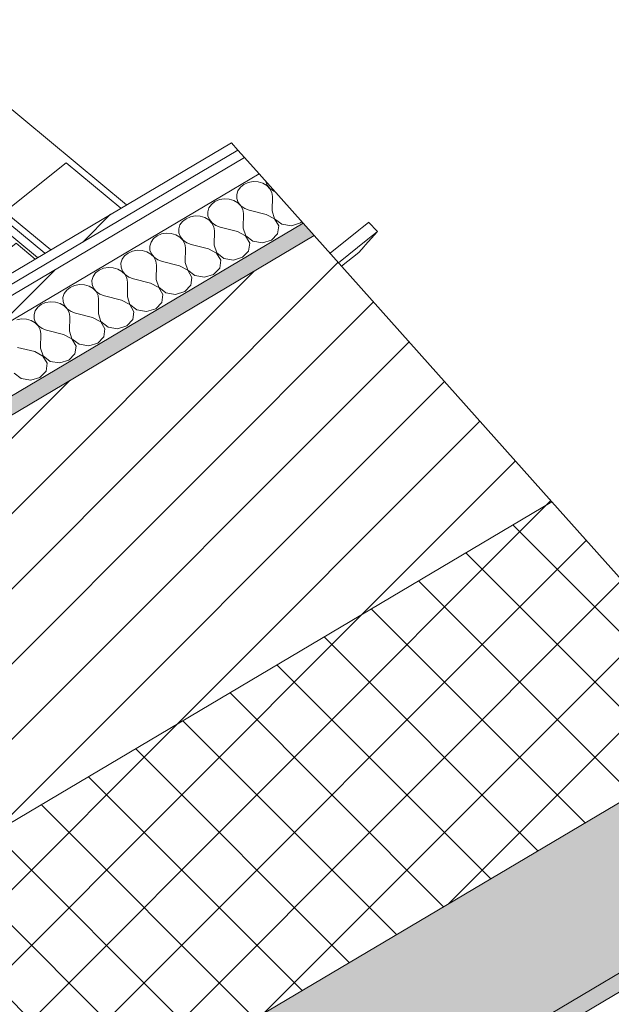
# Model space of a CAD drawing. Header units: millimetres. Extents: x -36631 to 27388, y -24993 to 6945.
# Tile 68 of 256: x -11547 to -11212, y -7712 to -7157. Entities that reach past the tile are written whole.
import ezdxf

# ---------------------------------------------------------------- set-up
doc = ezdxf.new("R2010")
doc.units = ezdxf.units.MM
doc.header["$MEASUREMENT"] = 0
doc.linetypes.add('Wipeout_Contour', pattern=[1000, 0, -1000])
for name, color, linetype in [('12_FAÇ_Façana', 7, 'Continuous'), ('Nuevo_08_E_Envans secs', 7, 'Continuous'), ('Nuevo_09_EI_Mobiliari general', 7, 'Continuous')]:
    doc.layers.add(name, color=color, linetype=linetype)
for name, color, linetype, lineweight, true_color in [('12_FAÇ_Façana_Pluma_Nº__102', 7, 'Continuous', 5, 0xcccccc), ('12_FAÇ_Façana_Pluma_Nº__174', 7, 'Continuous', 13, 0xe4ad2c), ('12_FAÇ_Façana_Pluma_Nº__176', 7, 'Continuous', 15, 0x93a0c6), ('Nuevo_08_E_Envans secs_Pluma_Nº__102', 7, 'Continuous', 5, 0xcccccc), ('Nuevo_08_E_Envans secs_Pluma_Nº__171', 171, 'Continuous', 13, 0xaaaaff), ('Nuevo_08_E_Envans secs_Pluma_Nº__177', 7, 'Continuous', 15, 0xf7e046)]:
    doc.layers.add(name, color=color, linetype=linetype, lineweight=lineweight, true_color=true_color)
for name, color, linetype, lineweight in [('12_FAÇ_Façana_Pluma_Nº__2', 8, 'Continuous', 5), ('12_FAÇ_Façana_Pluma_Nº__7', 7, 'Continuous', 5), ('Nuevo_08_E_Envans secs_Pluma_Nº__1', 7, 'Continuous', 5), ('Nuevo_09_EI_Mobiliari general_Pluma_Nº__1', 7, 'Continuous', 5)]:
    doc.layers.add(name, color=color, linetype=linetype, lineweight=lineweight)
pattern_1 = [(45, (0, 0), (-183.8478, 183.8478), [195, -65]), (45, (7e-14, 183.85), (-183.8478, 183.8478), [195, -65])]

# ---------------------------------------------------------------- blocks, each defined once
blk = doc.blocks.new('Elem Sección_78_1')
at = {"layer": '12_FAÇ_Façana_Pluma_Nº__102', "linetype": 'Continuous', "lineweight": 0, "true_color": 0xe5e5e5}
for points in [[(-13537.1, -8977.95), (-13480.92, -9040.81), (-11077.47, -7617.49), (-11133.65, -7554.62)], [(-13480.92, -9040.81), (-13474.68, -9047.8), (-11071.23, -7624.47), (-11077.47, -7617.49)]]:
    blk.add_hatch(color=254, dxfattribs=at).paths.add_polyline_path(points)
at = {"layer": '12_FAÇ_Façana_Pluma_Nº__174', "linetype": 'Continuous', "lineweight": 13, "true_color": 0xe4ad2c}
h = blk.add_hatch(dxfattribs=at)
h.set_pattern_fill('SATE_Aislamiento_0001', color=42, style=0, pattern_type=2)
h.set_pattern_definition([(45, (0, 0), (-21.213203, 21.213203), []), (135, (0, 0), (21.213203, 21.213203), [])])
h.paths.add_polyline_path([(-13649.45, -8852.22), (-13537.1, -8977.95), (-11133.65, -7554.62), (-11246.01, -7428.9)])
at = {"layer": '12_FAÇ_Façana_Pluma_Nº__176', "linetype": 'Continuous', "lineweight": 0, "true_color": 0x495063}
blk.add_hatch(color=251, dxfattribs=at).paths.add_polyline_path([(-13789.9, -8695.06), (-13783.66, -8702.05), (-11380.21, -7278.72), (-11386.45, -7271.74)])
at = {"layer": '12_FAÇ_Façana_Pluma_Nº__2', "linetype": 'Continuous', "lineweight": 5}
h = blk.add_hatch(dxfattribs=at)
h.set_pattern_fill('Ceramic_0001', color=8, style=0, pattern_type=2)
h.set_pattern_definition([(45, (0, 0), (-21.213203, 21.213203), [])])
h.paths.add_polyline_path([(-13783.66, -8702.05), (-13649.45, -8852.22), (-11246.01, -7428.9), (-11380.21, -7278.72)])
at = {"layer": '12_FAÇ_Façana_Pluma_Nº__7', "color": 7, "linetype": 'Continuous', "lineweight": 5}
for p, q in [((-11380.21, -7278.72), (-13783.66, -8702.05)), ((-11246.01, -7428.9), (-13649.45, -8852.22)), ((-11133.65, -7554.62), (-13537.1, -8977.95)), ((-11077.47, -7617.49), (-13480.92, -9040.81)), ((-11071.23, -7624.47), (-13474.68, -9047.8))]:
    blk.add_line(p, q, dxfattribs=at)
at = {"layer": '12_FAÇ_Façana_Pluma_Nº__7', "color": 7, "linetype": 'Continuous', "lineweight": 5, "flags": 128}
for points in [[(-11386.45, -7271.74), (-13010.64, -8233.58), (-13070.71, -8269.16), (-13789.9, -8695.06)], [(-11386.45, -7271.74), (-11380.21, -7278.72), (-11246.01, -7428.9), (-11149.26, -7537.16), (-11133.65, -7554.62), (-11118.05, -7572.08), (-11077.47, -7617.49), (-11071.23, -7624.47)]]:
    blk.add_lwpolyline(points, dxfattribs=at)
blk = doc.blocks.new('Elem Sección_215_1')
at = {"layer": 'Nuevo_09_EI_Mobiliari general_Pluma_Nº__1', "color": 7, "linetype": 'Continuous', "lineweight": 5}
for p, q in [((-11746.16, -7256.9), (-11624.38, -7159.44)), ((-11624.38, -7159.44), (-11622.14, -7158.06)), ((-11622.14, -7158.06), (-11619.53, -7157.2)), ((-11619.53, -7157.2), (-11616.73, -7156.92)), ((-11616.73, -7156.92), (-11613.95, -7157.24)), ((-11613.95, -7157.24), (-11611.36, -7158.13)), ((-11611.36, -7158.13), (-11609.14, -7159.54)), ((-11609.14, -7159.54), (-11486.16, -7261.35)), ((-11520.37, -7237.72), (-11554.88, -7265.34)), ((-11489.46, -7263.31), (-11520.37, -7237.72)), ((-11709.96, -7258.69), (-11783.01, -7317.16)), ((-11709.96, -7259.03), (-11783.01, -7317.49)), ((-11782.56, -7287.13), (-11748.2, -7259.64)), ((-11780.83, -7287.66), (-11746.23, -7259.97)), ((-11748.07, -7259.53), (-11748.2, -7259.64)), ((-11747.82, -7259.32), (-11747.94, -7259.42)), ((-11747.34, -7258.86), (-11747.82, -7259.32)), ((-11746.91, -7258.37), (-11747.34, -7258.86)), ((-11746.56, -7257.89), (-11746.91, -7258.37)), ((-11746.31, -7257.44), (-11746.56, -7257.89)), ((-11746.18, -7257.06), (-11746.31, -7257.44)), ((-11746.23, -7259.97), (-11745.8, -7259.52)), ((-11746.16, -7256.9), (-11746.18, -7257.06)), ((-11745.77, -7257.32), (-11746.16, -7256.9)), ((-11745.8, -7259.52), (-11745.52, -7258.99)), ((-11745.51, -7257.85), (-11745.77, -7257.32)), ((-11745.52, -7258.99), (-11745.45, -7258.57)), ((-11745.42, -7258.42), (-11745.51, -7257.85)), ((-11745.45, -7258.57), (-11745.42, -7258.42)), ((-11709.12, -7258.18), (-11709.96, -7258.69)), ((-11709.12, -7258.52), (-11709.96, -7259.03)), ((-11708.14, -7257.86), (-11709.12, -7258.18)), ((-11708.14, -7258.19), (-11709.12, -7258.52)), ((-11707.09, -7257.75), (-11708.14, -7257.86)), ((-11707.09, -7258.09), (-11708.14, -7258.19)), ((-11706.05, -7257.87), (-11707.09, -7257.75)), ((-11706.05, -7258.21), (-11707.09, -7258.09)), ((-11705.08, -7258.21), (-11706.05, -7257.87)), ((-11705.08, -7258.54), (-11706.05, -7258.21)), ((-11704.24, -7258.73), (-11705.08, -7258.21)), ((-11704.24, -7259.07), (-11705.08, -7258.54)), ((-11686.08, -7273.78), (-11704.24, -7258.73)), ((-11686.31, -7273.92), (-11704.24, -7259.07)), ((-11565.37, -7266.04), (-11575.77, -7274.36)), ((-11564.53, -7265.52), (-11565.37, -7266.04)), ((-11563.55, -7265.2), (-11564.53, -7265.52)), ((-11562.5, -7265.1), (-11563.55, -7265.2)), ((-11561.46, -7265.21), (-11562.5, -7265.1)), ((-11560.48, -7265.55), (-11561.46, -7265.21)), ((-11559.65, -7266.08), (-11560.48, -7265.55)), ((-11532.33, -7288.7), (-11559.65, -7266.08)), ((-11554.88, -7265.34), (-11529.03, -7286.74)), ((-11562.99, -7269.98), (-11572.73, -7277.77)), ((-11571.76, -7278.85), (-11562.57, -7271.49)), ((-11562.72, -7269.81), (-11562.99, -7269.98)), ((-11562.57, -7271.49), (-11556.52, -7276.5)), ((-11562.08, -7269.98), (-11562.35, -7269.81)), ((-11536.5, -7291.16), (-11562.08, -7269.98)), ((-11351.51, -7272.84), (-11350.33, -7271.9)), ((-11350.33, -7271.9), (-11349.64, -7271.35)), ((-11349.64, -7271.35), (-11349.5, -7271.24)), ((-11349.5, -7271.24), (-11344.53, -7276.44)), ((-11556.52, -7276.5), (-11566.63, -7284.59)), ((-11556.52, -7278.19), (-11556.52, -7276.5)), ((-11371.31, -7288.68), (-11355.01, -7275.63)), ((-11355.01, -7275.63), (-11353.11, -7274.11)), ((-11353.11, -7274.11), (-11351.51, -7272.84)), ((-11344.53, -7276.44), (-11351.38, -7284.22)), ((-11345.36, -7277.09), (-11346.54, -7278.03)), ((-11344.67, -7276.55), (-11345.36, -7277.09)), ((-11344.53, -7276.44), (-11344.67, -7276.55)), ((-11556.52, -7278.19), (-11565.75, -7285.57)), ((-11559.9, -7292.12), (-11548.58, -7283.07)), ((-11548.58, -7283.07), (-11537.84, -7291.96)), ((-11350.04, -7280.83), (-11366.53, -7294.03)), ((-11348.14, -7279.31), (-11350.04, -7280.83)), ((-11346.54, -7278.03), (-11348.14, -7279.31)), ((-11906.38, -7385.13), (-11784.6, -7287.66)), ((-11784.6, -7287.66), (-11784.09, -7287.99)), ((-11784.09, -7287.99), (-11783.44, -7288.21)), ((-11783.85, -7287.94), (-11784.07, -7287.99)), ((-11783.42, -7287.74), (-11783.85, -7287.94)), ((-11783.44, -7288.21), (-11782.74, -7288.29)), ((-11782.95, -7287.43), (-11783.42, -7287.74)), ((-11782.74, -7288.29), (-11782.04, -7288.22)), ((-11782.56, -7287.13), (-11782.7, -7287.25)), ((-11782.04, -7288.22), (-11781.39, -7288.01)), ((-11781.39, -7288.01), (-11780.83, -7287.66)), ((-11355.14, -7288.22), (-11364.81, -7295.96)), ((-11364.76, -7296.02), (-11355.14, -7288.22)), ((-11352, -7284.9), (-11355.14, -7288.22)), ((-11351.38, -7284.22), (-11352, -7284.9)), ((-11784.07, -7318.62), (-11784.22, -7319.47)), ((-11784.22, -7319.47), (-11784.09, -7320.33)), ((-11784.07, -7318.96), (-11784.19, -7319.66)), ((-11784.09, -7320.33), (-11783.69, -7321.12)), ((-11783.66, -7317.83), (-11784.07, -7318.62)), ((-11783.66, -7318.17), (-11784.07, -7318.96)), ((-11783.69, -7321.12), (-11783.06, -7321.81)), ((-11783.01, -7317.16), (-11783.66, -7317.83)), ((-11783.01, -7317.49), (-11783.66, -7318.17)), ((-11783.06, -7321.81), (-11776.44, -7327.29)), ((-11909.21, -7389.04), (-11908.11, -7386.93)), ((-11908.11, -7386.93), (-11906.38, -7385.13)), ((-11909.6, -7391.31), (-11909.21, -7389.04)), ((-11909.26, -7393.58), (-11909.6, -7391.31)), ((-11909.6, -7391.31), (-11909.6, -7396.94)), ((-11908.2, -7395.71), (-11909.26, -7393.58)), ((-11909.6, -7396.94), (-11909.26, -7399.22)), ((-11909.26, -7399.22), (-11908.2, -7401.34)), ((-11906.51, -7397.54), (-11908.2, -7395.71)), ((-11901.73, -7401.49), (-11906.51, -7397.54)), ((-11908.2, -7401.34), (-11906.51, -7403.17)), ((-11906.51, -7403.17), (-11905.7, -7403.84))]:
    blk.add_line(p, q, dxfattribs=at)
blk = doc.blocks.new('*X398')
at = {"layer": 'Nuevo_08_E_Envans secs_Pluma_Nº__102', "color": 254, "linetype": 'Continuous', "lineweight": 5, "true_color": 0xcccccc}
for p, q in [((-11419.93, -7249.85), (-11421.93, -7251.43)), ((-11417.47, -7248.78), (-11419.93, -7249.85)), ((-11414.74, -7248.3), (-11417.47, -7248.78)), ((-11411.96, -7248.44), (-11414.74, -7248.3)), ((-11409.33, -7249.2), (-11411.96, -7248.44)), ((-11407.06, -7250.51), (-11409.33, -7249.2)), ((-11407.61, -7248.07), (-11407.6, -7248.18)), ((-11407.6, -7248.18), (-11406.77, -7250.34)), ((-11423.34, -7253.39), (-11424.03, -7255.59)), ((-11421.93, -7251.43), (-11423.34, -7253.39)), ((-11405.31, -7252.28), (-11407.06, -7250.51)), ((-11406.77, -7250.34), (-11405.24, -7252.24)), ((-11404.22, -7254.37), (-11405.31, -7252.28)), ((-11405.24, -7252.24), (-11403.13, -7253.73)), ((-11403.88, -7256.62), (-11404.22, -7254.37)), ((-11403.13, -7253.73), (-11402.25, -7254.06)), ((-11438.28, -7261.11), (-11439.68, -7263.07)), ((-11436.27, -7259.53), (-11438.28, -7261.11)), ((-11433.81, -7258.46), (-11436.27, -7259.53)), ((-11431.09, -7257.98), (-11433.81, -7258.46)), ((-11428.31, -7258.12), (-11431.09, -7257.98)), ((-11425.68, -7258.88), (-11428.31, -7258.12)), ((-11423.4, -7260.19), (-11425.68, -7258.88)), ((-11424.03, -7255.59), (-11423.95, -7257.86)), ((-11423.95, -7257.86), (-11423.12, -7260.02)), ((-11421.65, -7261.96), (-11423.4, -7260.19)), ((-11423.12, -7260.02), (-11421.59, -7261.92)), ((-11404.02, -7264.85), (-11403.88, -7256.62)), ((-11439.68, -7263.07), (-11440.37, -7265.27)), ((-11440.37, -7265.27), (-11440.3, -7267.54)), ((-11420.57, -7264.05), (-11421.65, -7261.96)), ((-11421.59, -7261.92), (-11419.48, -7263.41)), ((-11420.22, -7266.3), (-11420.57, -7264.05)), ((-11420.37, -7274.53), (-11420.22, -7266.3)), ((-11419.48, -7263.41), (-11416.95, -7264.37)), ((-11407.29, -7266.79), (-11416.95, -7264.37)), ((-11404.02, -7264.85), (-11402.59, -7269.19)), ((-11454.63, -7270.79), (-11456.03, -7272.75)), ((-11452.62, -7269.21), (-11454.63, -7270.79)), ((-11450.16, -7268.14), (-11452.62, -7269.21)), ((-11447.44, -7267.66), (-11450.16, -7268.14)), ((-11444.65, -7267.8), (-11447.44, -7267.66)), ((-11442.02, -7268.56), (-11444.65, -7267.8)), ((-11439.75, -7269.87), (-11442.02, -7268.56)), ((-11440.3, -7267.54), (-11439.46, -7269.7)), ((-11438, -7271.64), (-11439.75, -7269.87)), ((-11439.46, -7269.7), (-11437.94, -7271.6)), ((-11436.91, -7273.73), (-11438, -7271.64)), ((-11437.94, -7271.6), (-11435.83, -7273.09)), ((-11402.66, -7269.23), (-11407.29, -7266.79)), ((-11400.3, -7273.29), (-11402.66, -7269.23)), ((-11402.59, -7269.19), (-11398.57, -7272.27)), ((-11393.16, -7273.17), (-11387.97, -7271.62)), ((-11387.97, -7271.62), (-11387.24, -7270.86)), ((-11463.78, -7277.34), (-11466.51, -7277.82)), ((-11461, -7277.49), (-11463.78, -7277.34)), ((-11458.37, -7278.24), (-11461, -7277.49)), ((-11456.03, -7272.75), (-11456.72, -7274.95)), ((-11456.72, -7274.95), (-11456.65, -7277.22)), ((-11456.65, -7277.22), (-11455.81, -7279.39)), ((-11436.57, -7275.98), (-11436.91, -7273.73)), ((-11436.72, -7284.21), (-11436.57, -7275.98)), ((-11435.83, -7273.09), (-11433.3, -7274.05)), ((-11423.64, -7276.47), (-11433.3, -7274.05)), ((-11419.01, -7278.91), (-11423.64, -7276.47)), ((-11420.37, -7274.53), (-11418.94, -7278.87)), ((-11404.32, -7281.3), (-11400.91, -7277.76)), ((-11400.91, -7277.76), (-11400.3, -7273.29)), ((-11398.57, -7272.27), (-11393.16, -7273.17)), ((-11472.38, -7282.43), (-11473.07, -7284.63)), ((-11470.98, -7280.47), (-11472.38, -7282.43)), ((-11468.97, -7278.89), (-11470.98, -7280.47)), ((-11466.51, -7277.82), (-11468.97, -7278.89)), ((-11456.1, -7279.55), (-11458.37, -7278.24)), ((-11454.35, -7281.32), (-11456.1, -7279.55)), ((-11455.81, -7279.39), (-11454.28, -7281.28)), ((-11453.26, -7283.41), (-11454.35, -7281.32)), ((-11454.28, -7281.28), (-11452.17, -7282.77)), ((-11452.17, -7282.77), (-11449.65, -7283.73)), ((-11416.64, -7282.98), (-11419.01, -7278.91)), ((-11418.94, -7278.87), (-11414.92, -7281.95)), ((-11417.26, -7287.44), (-11416.64, -7282.98)), ((-11414.92, -7281.95), (-11409.51, -7282.85)), ((-11409.51, -7282.85), (-11404.32, -7281.3)), ((-11485.32, -7288.57), (-11487.32, -7290.15)), ((-11482.86, -7287.51), (-11485.32, -7288.57)), ((-11480.13, -7287.02), (-11482.86, -7287.51)), ((-11477.35, -7287.17), (-11480.13, -7287.02)), ((-11474.72, -7287.92), (-11477.35, -7287.17)), ((-11472.44, -7289.23), (-11474.72, -7287.92)), ((-11473.07, -7284.63), (-11472.99, -7286.9)), ((-11472.99, -7286.9), (-11472.16, -7289.07)), ((-11452.92, -7285.67), (-11453.26, -7283.41)), ((-11453.07, -7293.89), (-11452.92, -7285.67)), ((-11439.99, -7286.15), (-11449.65, -7283.73)), ((-11435.35, -7288.59), (-11439.99, -7286.15)), ((-11436.72, -7284.21), (-11435.29, -7288.55)), ((-11432.99, -7292.66), (-11435.35, -7288.59)), ((-11435.29, -7288.55), (-11431.27, -7291.63)), ((-11420.67, -7290.98), (-11417.26, -7287.44)), ((-11488.72, -7292.11), (-11489.41, -7294.31)), ((-11489.41, -7294.31), (-11489.34, -7296.58)), ((-11487.32, -7290.15), (-11488.72, -7292.11)), ((-11470.7, -7291), (-11472.44, -7289.23)), ((-11472.16, -7289.07), (-11470.63, -7290.96)), ((-11469.61, -7293.09), (-11470.7, -7291)), ((-11470.63, -7290.96), (-11468.52, -7292.45)), ((-11469.26, -7295.35), (-11469.61, -7293.09)), ((-11468.52, -7292.45), (-11466, -7293.41)), ((-11456.34, -7295.83), (-11466, -7293.41)), ((-11453.07, -7293.89), (-11451.63, -7298.23)), ((-11433.61, -7297.12), (-11432.99, -7292.66)), ((-11431.27, -7291.63), (-11425.85, -7292.53)), ((-11425.85, -7292.53), (-11420.67, -7290.98)), ((-11503.67, -7299.83), (-11505.07, -7301.79)), ((-11501.66, -7298.26), (-11503.67, -7299.83)), ((-11499.2, -7297.19), (-11501.66, -7298.26)), ((-11496.48, -7296.7), (-11499.2, -7297.19)), ((-11493.69, -7296.85), (-11496.48, -7296.7)), ((-11491.07, -7297.6), (-11493.69, -7296.85)), ((-11488.79, -7298.92), (-11491.07, -7297.6)), ((-11489.34, -7296.58), (-11488.51, -7298.75)), ((-11487.04, -7300.68), (-11488.79, -7298.92)), ((-11488.51, -7298.75), (-11486.98, -7300.65)), ((-11469.41, -7303.57), (-11469.26, -7295.35)), ((-11451.7, -7298.27), (-11456.34, -7295.83)), ((-11449.34, -7302.34), (-11451.7, -7298.27)), ((-11451.63, -7298.23), (-11447.61, -7301.31)), ((-11437.02, -7300.66), (-11433.61, -7297.12)), ((-11505.07, -7301.79), (-11505.76, -7303.99)), ((-11505.76, -7303.99), (-11505.69, -7306.26)), ((-11485.96, -7302.77), (-11487.04, -7300.68)), ((-11486.98, -7300.65), (-11484.87, -7302.13)), ((-11485.61, -7305.03), (-11485.96, -7302.77)), ((-11485.76, -7313.25), (-11485.61, -7305.03)), ((-11484.87, -7302.13), (-11482.34, -7303.09)), ((-11472.68, -7305.51), (-11482.34, -7303.09)), ((-11468.05, -7307.95), (-11472.68, -7305.51)), ((-11469.41, -7303.57), (-11467.98, -7307.91)), ((-11449.95, -7306.8), (-11449.34, -7302.34)), ((-11447.61, -7301.31), (-11442.2, -7302.21)), ((-11442.2, -7302.21), (-11437.02, -7300.66)), ((-11520.02, -7309.51), (-11521.42, -7311.47)), ((-11518.01, -7307.94), (-11520.02, -7309.51)), ((-11515.55, -7306.87), (-11518.01, -7307.94)), ((-11512.82, -7306.39), (-11515.55, -7306.87)), ((-11510.04, -7306.53), (-11512.82, -7306.39)), ((-11507.41, -7307.28), (-11510.04, -7306.53)), ((-11505.14, -7308.6), (-11507.41, -7307.28)), ((-11505.69, -7306.26), (-11504.85, -7308.43)), ((-11503.39, -7310.37), (-11505.14, -7308.6)), ((-11504.85, -7308.43), (-11503.32, -7310.33)), ((-11502.3, -7312.46), (-11503.39, -7310.37)), ((-11503.32, -7310.33), (-11501.22, -7311.81)), ((-11465.69, -7312.02), (-11468.05, -7307.95)), ((-11467.98, -7307.91), (-11463.96, -7311)), ((-11463.96, -7311), (-11458.55, -7311.89)), ((-11458.55, -7311.89), (-11453.36, -7310.34)), ((-11453.36, -7310.34), (-11449.95, -7306.8)), ((-11531.9, -7316.55), (-11534.36, -7317.62)), ((-11529.17, -7316.07), (-11531.9, -7316.55)), ((-11526.39, -7316.21), (-11529.17, -7316.07)), ((-11523.76, -7316.96), (-11526.39, -7316.21)), ((-11521.42, -7311.47), (-11522.11, -7313.67)), ((-11522.11, -7313.67), (-11522.03, -7315.94)), ((-11522.03, -7315.94), (-11521.2, -7318.11)), ((-11501.96, -7314.71), (-11502.3, -7312.46)), ((-11502.11, -7322.93), (-11501.96, -7314.71)), ((-11501.22, -7311.81), (-11498.69, -7312.77)), ((-11489.03, -7315.19), (-11498.69, -7312.77)), ((-11484.39, -7317.63), (-11489.03, -7315.19)), ((-11485.76, -7313.25), (-11484.33, -7317.6)), ((-11469.71, -7320.02), (-11466.3, -7316.49)), ((-11466.3, -7316.49), (-11465.69, -7312.02)), ((-11537.77, -7321.16), (-11538.46, -7323.35)), ((-11536.36, -7319.19), (-11537.77, -7321.16)), ((-11534.36, -7317.62), (-11536.36, -7319.19)), ((-11521.48, -7318.28), (-11523.76, -7316.96)), ((-11519.74, -7320.05), (-11521.48, -7318.28)), ((-11521.2, -7318.11), (-11519.67, -7320.01)), ((-11518.65, -7322.14), (-11519.74, -7320.05)), ((-11519.67, -7320.01), (-11517.56, -7321.49)), ((-11518.31, -7324.39), (-11518.65, -7322.14)), ((-11517.56, -7321.49), (-11515.04, -7322.45)), ((-11482.03, -7321.7), (-11484.39, -7317.63)), ((-11484.33, -7317.6), (-11480.31, -7320.68)), ((-11482.65, -7326.17), (-11482.03, -7321.7)), ((-11480.31, -7320.68), (-11474.89, -7321.58)), ((-11474.89, -7321.58), (-11469.71, -7320.02)), ((-11545.52, -7325.75), (-11548.24, -7326.23)), ((-11542.74, -7325.89), (-11545.52, -7325.75)), ((-11540.11, -7326.65), (-11542.74, -7325.89)), ((-11537.83, -7327.96), (-11540.11, -7326.65)), ((-11538.46, -7323.35), (-11538.38, -7325.62)), ((-11538.38, -7325.62), (-11537.55, -7327.79)), ((-11537.55, -7327.79), (-11536.02, -7329.69)), ((-11518.45, -7332.61), (-11518.31, -7324.39)), ((-11505.38, -7324.87), (-11515.04, -7322.45)), ((-11500.74, -7327.32), (-11505.38, -7324.87)), ((-11502.11, -7322.93), (-11500.68, -7327.28)), ((-11498.38, -7331.38), (-11500.74, -7327.32)), ((-11500.68, -7327.28), (-11496.65, -7330.36)), ((-11486.06, -7329.7), (-11482.65, -7326.17)), ((-11536.08, -7329.73), (-11537.83, -7327.96)), ((-11535, -7331.82), (-11536.08, -7329.73)), ((-11536.02, -7329.69), (-11533.91, -7331.17)), ((-11534.65, -7334.07), (-11535, -7331.82)), ((-11533.91, -7331.17), (-11531.38, -7332.13)), ((-11521.72, -7334.55), (-11531.38, -7332.13)), ((-11518.45, -7332.61), (-11517.02, -7336.96)), ((-11498.99, -7335.85), (-11498.38, -7331.38)), ((-11496.65, -7330.36), (-11491.24, -7331.26)), ((-11491.24, -7331.26), (-11486.06, -7329.7)), ((-11534.8, -7342.3), (-11534.65, -7334.07)), ((-11517.09, -7337), (-11521.72, -7334.55)), ((-11514.73, -7341.06), (-11517.09, -7337)), ((-11517.02, -7336.96), (-11513, -7340.04)), ((-11502.4, -7339.39), (-11498.99, -7335.85)), ((-11538.07, -7344.23), (-11547.73, -7341.81)), ((-11533.44, -7346.68), (-11538.07, -7344.23)), ((-11534.8, -7342.3), (-11533.37, -7346.64)), ((-11515.34, -7345.53), (-11514.73, -7341.06)), ((-11513, -7340.04), (-11507.59, -7340.94)), ((-11507.59, -7340.94), (-11502.4, -7339.39)), ((-11531.07, -7350.74), (-11533.44, -7346.68)), ((-11533.37, -7346.64), (-11529.35, -7349.72)), ((-11529.35, -7349.72), (-11523.94, -7350.62)), ((-11523.94, -7350.62), (-11518.75, -7349.07)), ((-11518.75, -7349.07), (-11515.34, -7345.53)), ((-11535.1, -7358.75), (-11531.69, -7355.21)), ((-11531.69, -7355.21), (-11531.07, -7350.74)), ((-11549.72, -7356.32), (-11545.69, -7359.4)), ((-11545.69, -7359.4), (-11540.28, -7360.3)), ((-11540.28, -7360.3), (-11535.1, -7358.75))]:
    blk.add_line(p, q, dxfattribs=at)
blk = doc.blocks.new('Elem Sección_313_1')
at = {"layer": 'Nuevo_08_E_Envans secs', "lineweight": 0}
blk.add_blockref('*X398', (0, 0), dxfattribs=at)
at = {"color": 254, "linetype": 'Wipeout_Contour', "lineweight": 0, "ltscale": 57777.135937}
blk.add_wipeout([(-11427.03, -7226.34), (-13018.6, -8168.87), (-13014.85, -8173.06), (-11423.28, -7230.53)], dxfattribs=at).dxf.layer = 'Nuevo_08_E_Envans secs'
at = {"layer": 'Nuevo_08_E_Envans secs_Pluma_Nº__171', "linetype": 'Continuous', "lineweight": 13, "true_color": 0xaaaaff}
h = blk.add_hatch(dxfattribs=at)
h.set_pattern_fill('Panellat_HPL_0001', color=161, style=0, pattern_type=2)
h.set_pattern_definition(pattern_1)
h.paths.add_polyline_path([(-11427.03, -7226.34), (-13018.6, -8168.87), (-13014.85, -8173.06), (-11423.28, -7230.53)])
at = {"color": 254, "linetype": 'Wipeout_Contour', "lineweight": 0, "ltscale": 57791.445021}
blk.add_wipeout([(-11419.54, -7234.72), (-13021.4, -8183.35), (-13013.29, -8192.43), (-11411.42, -7243.8)], dxfattribs=at).dxf.layer = 'Nuevo_08_E_Envans secs'
at = {"layer": 'Nuevo_08_E_Envans secs_Pluma_Nº__177', "linetype": 'Continuous', "lineweight": 15, "true_color": 0xf7e046}
h = blk.add_hatch(dxfattribs=at)
h.set_pattern_fill('Panellat_HPL_0001', color=53, style=0, pattern_type=2)
h.set_pattern_definition(pattern_1)
h.paths.add_polyline_path([(-11419.54, -7234.72), (-13021.4, -8183.35), (-13013.29, -8192.43), (-11411.42, -7243.8)])
at = {"layer": 'Nuevo_08_E_Envans secs_Pluma_Nº__1', "color": 7, "linetype": 'Continuous', "lineweight": 5}
blk.add_line((-11427.03, -7226.34), (-13018.6, -8168.87), dxfattribs=at)
at = {"layer": 'Nuevo_08_E_Envans secs_Pluma_Nº__1', "color": 7, "linetype": 'Continuous', "lineweight": 5, "flags": 128}
for points in [[(-11427.03, -7226.34), (-11423.28, -7230.53), (-11419.54, -7234.72), (-11411.42, -7243.8), (-11386.45, -7271.74)], [(-11423.28, -7230.53), (-13014.85, -8173.06), (-13020, -8176.11)], [(-11419.54, -7234.72), (-13016.25, -8180.3), (-13021.4, -8183.35)], [(-11411.42, -7243.8), (-13013.29, -8192.43), (-13024.45, -8199.04), (-13035.6, -8205.64)]]:
    blk.add_lwpolyline(points, dxfattribs=at)

msp = doc.modelspace()

# ---------------------------------------------------------------- block references
at = {"layer": '12_FAÇ_Façana', "lineweight": 0}
msp.add_blockref('Elem Sección_78_1', (0, 0), dxfattribs=at)
at = {"layer": 'Nuevo_09_EI_Mobiliari general', "lineweight": 0}
msp.add_blockref('Elem Sección_215_1', (0, 0), dxfattribs=at)

# ---------------------------------------------------------------- next in the draw order: block references
at = {"layer": 'Nuevo_08_E_Envans secs', "lineweight": 0}
msp.add_blockref('Elem Sección_313_1', (0, 0), dxfattribs=at)

doc.saveas('drawing.dxf')
